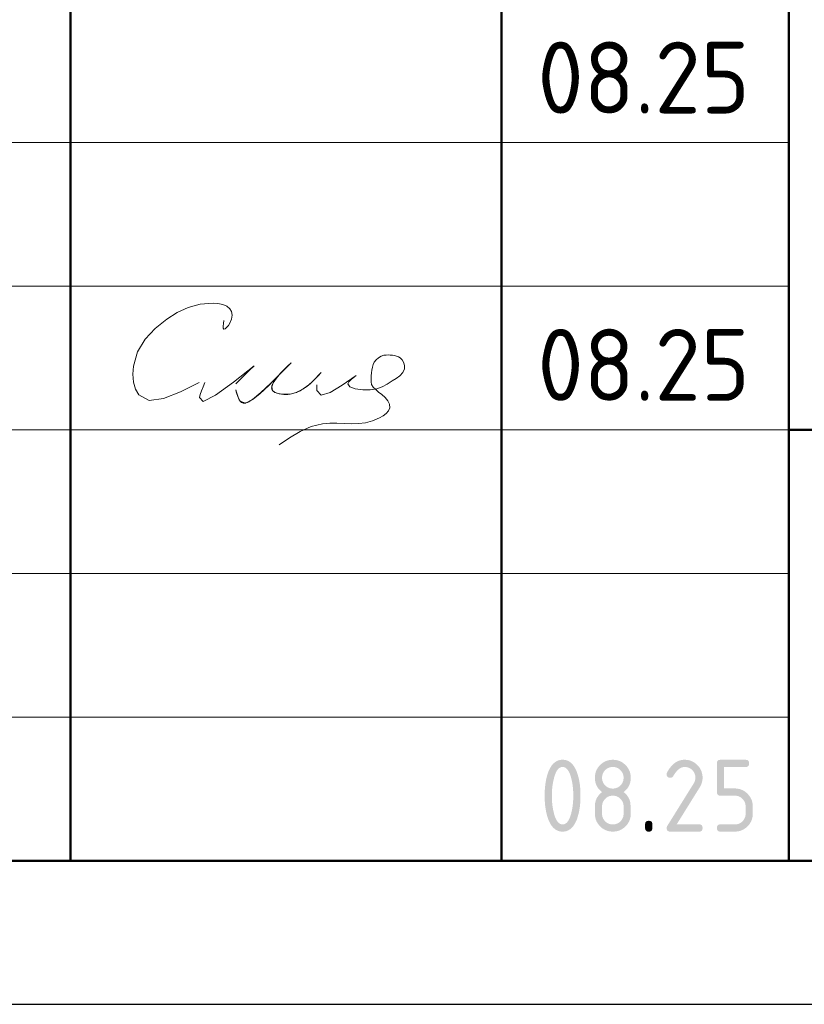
# Model space of a CAD drawing. Header units: millimetres. Extents: x 0 to 21005, y 0 to 14850.
# Tile 12 of 22: x 13412 to 14777, y 0 to 1714. Entities that reach past the tile are written whole.
import ezdxf

# ---------------------------------------------------------------- set-up
doc = ezdxf.new("R2010")
doc.units = ezdxf.units.MM
doc.layers.add('Standard', color=7, linetype='Continuous', lineweight=25)
doc.styles.add('ISOCPEUR', font='txt')

msp = doc.modelspace()

# ---------------------------------------------------------------- hatches: boundary and pattern name
at = {"layer": 'Standard', "linetype": 'Continuous', "lineweight": 25, "transparency": 33554687}
h = msp.add_hatch(color=7, dxfattribs=at)
h.paths.add_polyline_path([(14374.9, 363.1), (14374.9, 367), (14374.7, 370.8), (14374.5, 374.6), (14374.1, 378.2), (14373.7, 381.9), (14373.1, 385.4), (14372.4, 389), (14371.6, 392.4), (14371, 395), (14370.3, 397.3), (14369.6, 399.5), (14368.8, 401.5), (14368, 403.4), (14367.1, 405), (14366.2, 406.6), (14365.3, 407.9), (14364.3, 409.2), (14363.3, 410.2), (14362.2, 411.2), (14361.1, 411.8), (14360, 412.5), (14358.8, 412.8), (14357.5, 413.1), (14356.2, 413.1), (14355, 413.1), (14353.8, 412.8), (14352.6, 412.5), (14351.4, 411.8), (14350.3, 411.2), (14349.3, 410.2), (14348.2, 409.2), (14347.3, 407.9), (14346.3, 406.6), (14345.5, 405), (14344.6, 403.4), (14343.8, 401.4), (14343, 399.5), (14342.3, 397.2), (14341.6, 394.9), (14341, 392.3), (14340.1, 388.8), (14339.5, 385.2), (14338.8, 381.6), (14338.4, 378), (14338, 374.4), (14337.8, 370.6), (14337.6, 366.9), (14337.6, 363.1), (14337.6, 359.3), (14337.8, 355.5), (14338, 351.8), (14338.4, 348.1), (14338.8, 344.5), (14339.4, 340.9), (14340, 337.3), (14340.9, 333.9), (14341.5, 331.3), (14342.2, 329), (14342.9, 326.8), (14343.7, 324.8), (14344.5, 322.9), (14345.4, 321.3), (14346.3, 319.6), (14347.2, 318.4), (14348.2, 317.1), (14349.2, 316.1), (14350.3, 315.1), (14351.4, 314.5), (14352.5, 313.8), (14353.7, 313.5), (14354.9, 313.2), (14356.2, 313.2), (14357.5, 313.2), (14358.8, 313.5), (14360, 313.8), (14361.1, 314.5), (14362.2, 315.1), (14363.3, 316.1), (14364.3, 317.1), (14365.3, 318.4), (14366.2, 319.6), (14367.1, 321.3), (14368, 322.9), (14368.8, 324.8), (14369.6, 326.8), (14370.3, 329), (14371, 331.3), (14371.6, 333.9), (14372.4, 337.3), (14373.1, 340.9), (14373.7, 344.5), (14374.1, 348.1), (14374.5, 351.8), (14374.7, 355.5), (14374.9, 359.3)])
h.paths.add_polyline_path([(14387.4, 363.1), (14387.4, 360.4), (14387.4, 357.7), (14387.3, 355), (14387.1, 352.3), (14386.9, 349.7), (14386.7, 347.2), (14386.4, 344.7), (14386.1, 342.3), (14385.7, 339.9), (14385.3, 337.6), (14384.9, 335.3), (14384.4, 333), (14383.8, 330.8), (14383.2, 328.7), (14382.6, 326.5), (14382, 324.5), (14381, 321.5), (14379.8, 318.9), (14378.6, 316.3), (14377.3, 314.1), (14376, 311.8), (14374.6, 310), (14373.1, 308.1), (14371.5, 306.6), (14369.9, 305.1), (14368.1, 304), (14366.4, 302.9), (14364.5, 302.1), (14362.6, 301.4), (14360.5, 301), (14358.5, 300.6), (14356.2, 300.6), (14354, 300.6), (14352, 301), (14349.9, 301.4), (14348, 302.1), (14346.1, 302.9), (14344.3, 304), (14342.6, 305.1), (14341, 306.6), (14339.4, 308.1), (14337.9, 309.9), (14336.5, 311.8), (14335.2, 314), (14333.9, 316.2), (14332.7, 318.8), (14331.5, 321.4), (14330.5, 324.4), (14329.8, 326.4), (14329.2, 328.6), (14328.6, 330.7), (14328.1, 332.9), (14327.6, 335.2), (14327.2, 337.5), (14326.8, 339.8), (14326.4, 342.2), (14326.1, 344.7), (14325.8, 347.2), (14325.6, 349.7), (14325.4, 352.3), (14325.2, 354.9), (14325.1, 357.6), (14325.1, 360.3), (14325.1, 363.1), (14325.1, 365.9), (14325.1, 368.7), (14325.2, 371.4), (14325.4, 374), (14325.6, 376.6), (14325.8, 379.1), (14326.1, 381.6), (14326.4, 384), (14326.8, 386.5), (14327.2, 388.8), (14327.6, 391.1), (14328.1, 393.3), (14328.6, 395.6), (14329.2, 397.7), (14329.8, 399.8), (14330.5, 401.9), (14331.5, 404.8), (14332.7, 407.4), (14333.9, 410), (14335.2, 412.3), (14336.5, 414.5), (14337.9, 416.4), (14339.4, 418.2), (14341, 419.7), (14342.6, 421.2), (14344.3, 422.3), (14346.1, 423.4), (14348, 424.2), (14349.9, 424.9), (14352, 425.3), (14354, 425.6), (14356.2, 425.6), (14358.5, 425.6), (14360.5, 425.3), (14362.6, 424.9), (14364.5, 424.2), (14366.4, 423.4), (14368.1, 422.3), (14369.9, 421.2), (14371.5, 419.7), (14373.1, 418.2), (14374.6, 416.3), (14376, 414.5), (14377.3, 412.2), (14378.6, 410), (14379.8, 407.4), (14381, 404.8), (14382, 401.8), (14382.6, 399.7), (14383.2, 397.6), (14383.8, 395.5), (14384.4, 393.3), (14384.9, 391), (14385.3, 388.7), (14385.7, 386.4), (14386.1, 384), (14386.4, 381.6), (14386.7, 379.1), (14386.9, 376.5), (14387.1, 373.9), (14387.3, 371.3), (14387.4, 368.6), (14387.4, 365.9)], flags=16)
h = msp.add_hatch(color=7, dxfattribs=at)
h.paths.add_polyline_path([(14443.7, 313.2), (14445.6, 313.2), (14447.4, 313.5), (14449.2, 313.8), (14450.9, 314.5), (14452.6, 315.2), (14454.1, 316.2), (14455.6, 317.2), (14456.9, 318.6), (14458.3, 320), (14459.3, 321.5), (14460.3, 323), (14461, 324.7), (14461.7, 326.3), (14462, 328.1), (14462.3, 329.9), (14462.3, 331.9), (14462.3, 344.4), (14462.3, 346.4), (14462, 348.1), (14461.7, 349.9), (14461, 351.6), (14460.3, 353.3), (14459.3, 354.8), (14458.2, 356.3), (14456.9, 357.7), (14455.5, 359), (14454, 360.1), (14452.5, 361.1), (14450.8, 361.8), (14449.2, 362.5), (14447.4, 362.8), (14445.6, 363.2), (14443.7, 363.2), (14441.7, 363.2), (14439.9, 362.8), (14438.1, 362.5), (14436.5, 361.8), (14434.8, 361.1), (14433.3, 360.1), (14431.8, 359.1), (14430.4, 357.7), (14429.1, 356.3), (14428.1, 354.8), (14427, 353.3), (14426.4, 351.7), (14425.7, 350), (14425.3, 348.2), (14425, 346.4), (14425, 344.4), (14425, 331.9), (14425, 329.9), (14425.3, 328.1), (14425.7, 326.3), (14426.4, 324.7), (14427, 323), (14428.1, 321.5), (14429.1, 320), (14430.4, 318.6), (14431.8, 317.2), (14433.3, 316.2), (14434.8, 315.2), (14436.5, 314.5), (14438.1, 313.8), (14439.9, 313.5), (14441.7, 313.2)])
h.paths.add_polyline_path([(14443.7, 300.6), (14442.1, 300.6), (14440.5, 300.8), (14438.9, 300.9), (14437.4, 301.2), (14435.9, 301.5), (14434.5, 301.9), (14433.1, 302.4), (14431.7, 302.9), (14430.3, 303.5), (14429, 304.2), (14427.7, 304.9), (14426.4, 305.8), (14425.1, 306.6), (14423.9, 307.6), (14422.7, 308.6), (14421.6, 309.8), (14420.5, 310.9), (14419.5, 312.1), (14418.5, 313.3), (14417.6, 314.6), (14416.8, 315.9), (14416, 317.2), (14415.3, 318.5), (14414.8, 319.9), (14414.2, 321.3), (14413.8, 322.7), (14413.3, 324.1), (14413.1, 325.6), (14412.8, 327.1), (14412.6, 328.7), (14412.5, 330.3), (14412.5, 331.9), (14412.5, 344.4), (14412.5, 346.3), (14412.7, 348.2), (14412.9, 350), (14413.3, 351.8), (14413.7, 353.5), (14414.2, 355.2), (14414.8, 356.8), (14415.6, 358.4), (14416.4, 360), (14417.4, 361.4), (14418.4, 362.9), (14419.5, 364.3), (14420.7, 365.7), (14422.1, 366.9), (14423.4, 368.2), (14425, 369.4), (14423.4, 370.6), (14422.1, 371.9), (14420.7, 373.1), (14419.5, 374.5), (14418.4, 375.9), (14417.4, 377.3), (14416.4, 378.8), (14415.6, 380.4), (14414.8, 381.9), (14414.2, 383.6), (14413.7, 385.3), (14413.3, 387), (14412.9, 388.8), (14412.7, 390.6), (14412.5, 392.4), (14412.5, 394.4), (14412.5, 396), (14412.6, 397.6), (14412.8, 399.1), (14413.1, 400.6), (14413.3, 402.1), (14413.8, 403.6), (14414.2, 405), (14414.8, 406.4), (14415.3, 407.8), (14416, 409.1), (14416.8, 410.4), (14417.6, 411.7), (14418.5, 413), (14419.5, 414.2), (14420.5, 415.4), (14421.6, 416.5), (14422.7, 417.6), (14423.9, 418.6), (14425.1, 419.6), (14426.4, 420.5), (14427.7, 421.4), (14429, 422.1), (14430.3, 422.8), (14431.7, 423.4), (14433.1, 423.9), (14434.5, 424.4), (14435.9, 424.8), (14437.4, 425.1), (14438.9, 425.4), (14440.5, 425.5), (14442.1, 425.6), (14443.7, 425.6), (14445.3, 425.6), (14446.9, 425.5), (14448.4, 425.4), (14449.9, 425.1), (14451.4, 424.8), (14452.8, 424.4), (14454.3, 423.9), (14455.7, 423.4), (14457, 422.8), (14458.4, 422.1), (14459.7, 421.4), (14460.9, 420.5), (14462.2, 419.6), (14463.4, 418.6), (14464.6, 417.6), (14465.7, 416.5), (14466.9, 415.4), (14467.9, 414.2), (14468.9, 413), (14469.7, 411.7), (14470.6, 410.4), (14471.3, 409.1), (14472, 407.8), (14472.6, 406.4), (14473.2, 405), (14473.6, 403.6), (14474, 402.1), (14474.3, 400.6), (14474.6, 399.1), (14474.7, 397.6), (14474.9, 396), (14474.9, 394.4), (14474.9, 392.4), (14474.7, 390.6), (14474.5, 388.8), (14474.1, 387), (14473.7, 385.3), (14473.1, 383.6), (14472.5, 381.9), (14471.7, 380.4), (14471, 378.8), (14470, 377.3), (14469, 375.9), (14467.8, 374.5), (14466.7, 373.1), (14465.3, 371.9), (14463.9, 370.6), (14462.3, 369.4), (14464.6, 367.7), (14466.4, 365.8), (14468.3, 363.9), (14469.7, 361.8), (14471.1, 359.7), (14472.1, 357.4), (14473.1, 355.1), (14473.7, 352.6), (14473.9, 352), (14474, 351.2), (14474.1, 350.4), (14474.2, 349.5), (14474.3, 348.5), (14474.4, 347.4), (14474.5, 346.2), (14474.6, 344.9), (14474.6, 343.6), (14474.7, 342.2), (14474.8, 340.7), (14474.8, 339.1), (14474.8, 337.5), (14474.8, 335.7), (14474.9, 333.9), (14474.9, 331.9), (14474.9, 330.3), (14474.7, 328.7), (14474.6, 327.1), (14474.3, 325.6), (14474, 324.1), (14473.6, 322.7), (14473.2, 321.3), (14472.6, 319.9), (14472, 318.5), (14471.3, 317.2), (14470.6, 315.9), (14469.7, 314.6), (14468.9, 313.3), (14467.9, 312.1), (14466.9, 310.9), (14465.7, 309.8), (14464.6, 308.6), (14463.4, 307.6), (14462.2, 306.6), (14460.9, 305.8), (14459.7, 304.9), (14458.4, 304.2), (14457, 303.5), (14455.7, 302.9), (14454.3, 302.4), (14452.8, 301.9), (14451.4, 301.5), (14449.9, 301.2), (14448.4, 300.9), (14446.9, 300.8), (14445.3, 300.6)], flags=16)
h.paths.add_polyline_path([(14443.7, 375.6), (14445.6, 375.6), (14447.4, 376), (14449.2, 376.3), (14450.9, 377), (14452.6, 377.7), (14454.1, 378.7), (14455.6, 379.7), (14456.9, 381.1), (14458.3, 382.4), (14459.3, 383.9), (14460.3, 385.4), (14461, 387.1), (14461.7, 388.8), (14462, 390.6), (14462.3, 392.4), (14462.3, 394.4), (14462.3, 396.3), (14462, 398.1), (14461.7, 399.9), (14461, 401.6), (14460.3, 403.2), (14459.3, 404.7), (14458.2, 406.2), (14456.9, 407.6), (14455.5, 409), (14454, 410), (14452.5, 411.1), (14450.8, 411.7), (14449.2, 412.4), (14447.4, 412.8), (14445.6, 413.1), (14443.7, 413.1), (14441.7, 413.1), (14439.9, 412.8), (14438.1, 412.4), (14436.5, 411.7), (14434.8, 411.1), (14433.3, 410), (14431.8, 409), (14430.4, 407.7), (14429.1, 406.3), (14428.1, 404.8), (14427, 403.3), (14426.4, 401.6), (14425.7, 400), (14425.3, 398.1), (14425, 396.3), (14425, 394.4), (14425, 392.4), (14425.3, 390.6), (14425.7, 388.8), (14426.4, 387.1), (14427, 385.4), (14428.1, 383.9), (14429.1, 382.4), (14430.4, 381.1), (14431.8, 379.7), (14433.3, 378.7), (14434.8, 377.7), (14436.5, 377), (14438.1, 376.3), (14439.9, 376), (14441.7, 375.6)])
for points in [[(14568.6, 425.6), (14570.2, 425.6), (14571.8, 425.5), (14573.3, 425.4), (14574.8, 425.1), (14576.3, 424.8), (14577.8, 424.4), (14579.2, 423.9), (14580.6, 423.4), (14582, 422.8), (14583.3, 422.1), (14584.6, 421.4), (14585.9, 420.5), (14587.1, 419.6), (14588.3, 418.6), (14589.5, 417.6), (14590.7, 416.5), (14591.8, 415.4), (14592.8, 414.2), (14593.8, 413), (14594.7, 411.7), (14595.5, 410.4), (14596.3, 409.1), (14597, 407.8), (14597.5, 406.4), (14598.1, 405), (14598.5, 403.6), (14599, 402.1), (14599.2, 400.6), (14599.5, 399.1), (14599.7, 397.6), (14599.8, 396), (14599.8, 394.4), (14599.8, 392.2), (14599.5, 389.9), (14599.1, 387.7), (14598.4, 385.5), (14597.7, 383.2), (14596.6, 380.9), (14595.6, 378.7), (14594.1, 376.4), (14554.8, 313.2), (14593.6, 313.2), (14594.4, 313.2), (14595, 313.1), (14595.7, 313), (14596.3, 312.8), (14596.9, 312.6), (14597.4, 312.3), (14597.9, 312), (14598.3, 311.6), (14598.7, 311.2), (14598.9, 310.7), (14599.2, 310.2), (14599.4, 309.6), (14599.6, 309.1), (14599.7, 308.4), (14599.8, 307.7), (14599.8, 306.9), (14599.8, 306.1), (14599.7, 305.4), (14599.6, 304.8), (14599.4, 304.2), (14599.2, 303.6), (14598.9, 303.1), (14598.7, 302.6), (14598.3, 302.2), (14597.9, 301.8), (14597.4, 301.5), (14596.9, 301.2), (14596.3, 301), (14595.7, 300.8), (14595, 300.7), (14594.4, 300.6), (14593.6, 300.6), (14543.6, 300.6), (14542.8, 300.6), (14542.1, 300.7), (14541.4, 300.8), (14540.9, 301), (14540.3, 301.2), (14539.8, 301.5), (14539.3, 301.8), (14538.9, 302.2), (14538.5, 302.6), (14538.2, 303.1), (14537.9, 303.6), (14537.7, 304.2), (14537.5, 304.7), (14537.4, 305.4), (14537.3, 306.1), (14537.3, 306.9), (14537.3, 307.8), (14537.6, 308.7), (14537.9, 309.6), (14538.4, 310.5), (14584.2, 384.1), (14585, 385.3), (14585.6, 386.6), (14586.2, 387.9), (14586.5, 389.1), (14586.9, 390.4), (14587.1, 391.7), (14587.3, 393.1), (14587.3, 394.4), (14587.3, 396.3), (14587, 398.1), (14586.6, 399.9), (14585.9, 401.6), (14585.3, 403.2), (14584.2, 404.7), (14583.2, 406.3), (14581.8, 407.6), (14580.5, 409), (14578.9, 410), (14577.4, 411.1), (14575.8, 411.7), (14574.1, 412.4), (14572.3, 412.8), (14570.5, 413.1), (14568.6, 413.1), (14567.3, 413.1), (14566, 412.9), (14564.7, 412.6), (14563.4, 412.1), (14562.1, 411.6), (14560.9, 410.9), (14559.6, 410.2), (14558.4, 409.2), (14557.2, 408.2), (14556, 407), (14554.8, 405.8), (14553.6, 404.3), (14552.4, 402.8), (14551.3, 401.1), (14550.1, 399.4), (14549, 397.4), (14548.6, 396.6), (14548, 396.1), (14547.5, 395.5), (14546.8, 395.1), (14546.1, 394.8), (14545.3, 394.6), (14544.5, 394.4), (14543.6, 394.4), (14542.8, 394.4), (14542.1, 394.5), (14541.4, 394.6), (14540.9, 394.8), (14540.3, 395), (14539.8, 395.3), (14539.3, 395.6), (14538.9, 395.9), (14538.5, 396.3), (14538.2, 396.8), (14537.9, 397.3), (14537.7, 397.9), (14537.5, 398.5), (14537.4, 399.2), (14537.3, 399.8), (14537.3, 400.6), (14537.3, 401.3), (14537.5, 402), (14537.6, 402.6), (14537.9, 403.2), (14539.4, 406), (14540.9, 408.4), (14542.5, 410.9), (14544.2, 413), (14545.9, 415.1), (14547.7, 416.9), (14549.5, 418.6), (14551.4, 420), (14553.3, 421.4), (14555.3, 422.5), (14557.4, 423.5), (14559.5, 424.2), (14561.7, 424.9), (14563.9, 425.3), (14566.2, 425.6)], [(14624.8, 369.4), (14624.8, 419.4), (14624.8, 420.2), (14624.9, 420.9), (14625, 421.5), (14625.2, 422.1), (14625.4, 422.7), (14625.7, 423.2), (14626, 423.7), (14626.4, 424.1), (14626.7, 424.5), (14627.2, 424.8), (14627.7, 425.1), (14628.3, 425.3), (14628.9, 425.4), (14629.6, 425.5), (14630.3, 425.6), (14631, 425.6), (14674.7, 425.6), (14675.4, 425.6), (14676.1, 425.5), (14676.8, 425.4), (14677.4, 425.3), (14678, 425.1), (14678.5, 424.8), (14679, 424.5), (14679.3, 424.1), (14679.7, 423.7), (14680, 423.2), (14680.3, 422.7), (14680.5, 422.1), (14680.7, 421.5), (14680.8, 420.8), (14680.9, 420.2), (14680.9, 419.4), (14680.9, 418.6), (14680.8, 417.9), (14680.7, 417.2), (14680.5, 416.6), (14680.3, 416.1), (14680, 415.6), (14679.7, 415.1), (14679.3, 414.7), (14679, 414.3), (14678.5, 414), (14678, 413.7), (14677.4, 413.5), (14676.8, 413.3), (14676.1, 413.2), (14675.4, 413.1), (14674.7, 413.1), (14637.3, 413.1), (14637.3, 375.7), (14656, 375.7), (14657.6, 375.7), (14659.2, 375.5), (14660.8, 375.4), (14662.2, 375.1), (14663.7, 374.8), (14665.2, 374.4), (14666.6, 373.9), (14668, 373.4), (14669.4, 372.8), (14670.7, 372.1), (14672, 371.4), (14673.3, 370.5), (14674.5, 369.6), (14675.7, 368.6), (14676.9, 367.6), (14678.1, 366.5), (14679.2, 365.3), (14680.2, 364.1), (14681.2, 362.9), (14682.1, 361.7), (14682.9, 360.4), (14683.6, 359.1), (14684.3, 357.7), (14684.9, 356.4), (14685.5, 355), (14685.9, 353.5), (14686.3, 352.1), (14686.6, 350.6), (14686.9, 349.1), (14687, 347.6), (14687.2, 346), (14687.2, 344.4), (14687.2, 331.9), (14687.2, 330.3), (14687, 328.7), (14686.9, 327.2), (14686.6, 325.7), (14686.3, 324.1), (14685.9, 322.7), (14685.5, 321.3), (14684.9, 319.9), (14684.3, 318.5), (14683.6, 317.2), (14682.9, 315.9), (14682, 314.6), (14681.2, 313.3), (14680.2, 312.1), (14679.2, 310.9), (14678, 309.8), (14676.9, 308.6), (14675.7, 307.6), (14674.5, 306.6), (14673.2, 305.8), (14671.9, 304.9), (14670.6, 304.2), (14669.3, 303.5), (14667.9, 302.9), (14666.5, 302.4), (14665.1, 301.9), (14663.7, 301.5), (14662.2, 301.2), (14660.7, 300.9), (14659.1, 300.8), (14657.6, 300.6), (14656, 300.6), (14631, 300.6), (14630.3, 300.6), (14629.6, 300.7), (14628.9, 300.8), (14628.3, 301), (14627.7, 301.2), (14627.2, 301.5), (14626.7, 301.8), (14626.4, 302.2), (14626, 302.6), (14625.7, 303.1), (14625.4, 303.6), (14625.2, 304.2), (14625, 304.8), (14624.9, 305.4), (14624.8, 306.1), (14624.8, 306.9), (14624.8, 307.7), (14624.9, 308.4), (14625, 309.1), (14625.2, 309.6), (14625.4, 310.2), (14625.7, 310.7), (14626, 311.2), (14626.4, 311.6), (14626.7, 312), (14627.2, 312.3), (14627.7, 312.6), (14628.3, 312.8), (14628.9, 313), (14629.6, 313.1), (14630.3, 313.2), (14631, 313.2), (14656, 313.2), (14657.9, 313.2), (14659.7, 313.5), (14661.5, 313.8), (14663.2, 314.5), (14664.9, 315.2), (14666.4, 316.2), (14667.9, 317.2), (14669.2, 318.6), (14670.6, 320), (14671.6, 321.5), (14672.6, 323), (14673.3, 324.7), (14674, 326.3), (14674.3, 328.1), (14674.7, 329.9), (14674.7, 331.9), (14674.7, 344.4), (14674.7, 346.3), (14674.3, 348.1), (14674, 349.9), (14673.3, 351.6), (14672.6, 353.3), (14671.6, 354.8), (14670.6, 356.3), (14669.2, 357.7), (14667.8, 359), (14666.3, 360.1), (14664.8, 361.1), (14663.1, 361.8), (14661.5, 362.5), (14659.7, 362.8), (14657.9, 363.1), (14656, 363.1), (14631, 363.1), (14630.3, 363.1), (14629.6, 363.2), (14628.9, 363.3), (14628.3, 363.5), (14627.7, 363.7), (14627.2, 364), (14626.7, 364.3), (14626.4, 364.7), (14626, 365.1), (14625.7, 365.6), (14625.4, 366.1), (14625.2, 366.7), (14625, 367.2), (14624.9, 367.9), (14624.8, 368.6)], [(14499.9, 313.2), (14499.9, 313.9), (14500, 314.6), (14500.1, 315.3), (14500.3, 315.9), (14500.5, 316.5), (14500.8, 317), (14501.1, 317.5), (14501.5, 317.9), (14501.9, 318.3), (14502.4, 318.5), (14502.8, 318.8), (14503.4, 319), (14504, 319.2), (14504.7, 319.3), (14505.4, 319.4), (14506.2, 319.4), (14507, 319.4), (14507.6, 319.3), (14508.3, 319.2), (14508.9, 319), (14509.5, 318.8), (14510, 318.5), (14510.5, 318.3), (14510.9, 317.9), (14511.3, 317.5), (14511.6, 317), (14511.8, 316.5), (14512, 315.9), (14512.2, 315.3), (14512.3, 314.6), (14512.4, 313.9), (14512.4, 313.2), (14512.4, 306.9), (14512.4, 306.1), (14512.3, 305.4), (14512.2, 304.8), (14512, 304.2), (14511.8, 303.6), (14511.6, 303.1), (14511.3, 302.6), (14510.9, 302.2), (14510.5, 301.8), (14510, 301.5), (14509.5, 301.2), (14508.9, 301), (14508.3, 300.8), (14507.6, 300.7), (14507, 300.6), (14506.2, 300.6), (14505.4, 300.6), (14504.7, 300.7), (14504, 300.8), (14503.4, 301), (14502.8, 301.2), (14502.4, 301.5), (14501.9, 301.8), (14501.5, 302.2), (14501.1, 302.6), (14500.8, 303.1), (14500.5, 303.6), (14500.3, 304.2), (14500.1, 304.8), (14500, 305.4), (14499.9, 306.1), (14499.9, 306.9)]]:
    msp.add_hatch(color=7, dxfattribs=at).paths.add_polyline_path(points, flags=16)

# ---------------------------------------------------------------- linework, layer by layer
at = {"layer": 'Standard', "color": 7, "linetype": 'Continuous', "lineweight": 50, "transparency": 33554687}
for p, q in [((13500, 250), (13500, 3000)), ((14250, 250), (14250, 3000)), ((14750, 250), (14750, 3000)), ((14750, 1000), (20750, 1000))]:
    msp.add_line(p, q, dxfattribs=at)
at = {"layer": 'Standard', "color": 7, "linetype": 'Continuous', "lineweight": 13, "transparency": 33554687}
for p, q in [((11500, 1500), (14750, 1500)), ((11500, 1250), (14750, 1250)), ((11500, 1250), (14750, 1250)), ((11500, 1000), (14750, 1000)), ((11500, 1000), (14750, 1000)), ((11500, 750), (14750, 750)), ((11500, 500), (14750, 500))]:
    msp.add_line(p, q, dxfattribs=at)
at = {"layer": 'Standard', "color": 7, "linetype": 'Continuous', "lineweight": 25, "transparency": 33554687}
msp.add_line((11500, 250), (20750, 250), dxfattribs=at)
msp.add_line((11500, 250), (20750, 250), dxfattribs=at)
msp.add_line((11500, 250), (20750, 250), dxfattribs=at)
msp.add_lwpolyline([(0, 0), (21000, 0), (21000, 14850), (0, 14850), (0, 0)], close=True, dxfattribs=at)
at = {"layer": 'Standard', "color": 7, "linetype": 'Continuous', "lineweight": 50, "transparency": 33554687}
msp.add_lwpolyline([(1000, 14600), (20750, 14600), (20750, 250), (1000, 250), (1000, 14600)], close=True, dxfattribs=at)
at = {"layer": 'Standard', "color": 7, "linetype": 'Continuous', "lineweight": 25, "transparency": 33554687}
msp.add_lwpolyline([(20750, 3000), (11500, 3000), (11500, 250), (20750, 250), (20750, 3000)], dxfattribs=at)
at = {"layer": 'Standard', "color": 250, "linetype": 'Continuous', "lineweight": 18, "true_color": 0x2d2d2d, "transparency": 33554687}
for points in [[(13766.8, 1190.3), (13766.1, 1185), (13765.6, 1180.4), (13765.8, 1176.9), (13766.8, 1175.3), (13768.9, 1175.8), (13771.7, 1178.2), (13774.7, 1181.7), (13777.4, 1185.9), (13780.3, 1192.9), (13781.2, 1199.7), (13780.2, 1205.8), (13777.4, 1210.9), (13772, 1215.5), (13764.8, 1218.4), (13756.6, 1219.9), (13748, 1220.5), (13725.6, 1218.8), (13705, 1213), (13685.8, 1204), (13667.7, 1192.5), (13647.5, 1176.5), (13629.9, 1157.8), (13616.6, 1136), (13609.4, 1110.8), (13608.7, 1096.7), (13609.9, 1082.9), (13613.3, 1070.5), (13618.7, 1060.7), (13636.7, 1051.3), (13661.8, 1054.6), (13691.6, 1066.3), (13723.8, 1082.2)], [(13935.9, 1099.6), (13935.6, 1099.3), (13935.4, 1099), (13935.1, 1098.7), (13934.9, 1098.4), (13931.1, 1094.4), (13927.3, 1090.3), (13923.4, 1086.4), (13919.4, 1082.5), (13916.8, 1080.2), (13914.3, 1078), (13911.6, 1075.9), (13908.9, 1073.8), (13906.6, 1072.3), (13904.3, 1070.8), (13902, 1069.4), (13899.5, 1068), (13897.4, 1067), (13895.2, 1066), (13893, 1065.1), (13890.8, 1064.3), (13888.7, 1063.6), (13886.5, 1063), (13884.4, 1062.5), (13882.2, 1062.2), (13880, 1061.9), (13877.9, 1061.7), (13875.7, 1061.6), (13873.6, 1061.5), (13871.4, 1061.6), (13869.2, 1061.8), (13867, 1062), (13864.8, 1062.4), (13863.1, 1062.7), (13861.3, 1063.2), (13859.6, 1063.7), (13857.9, 1064.3), (13856.8, 1064.7), (13855.7, 1065.2), (13854.7, 1065.8), (13853.7, 1066.5), (13853.1, 1066.9), (13852.6, 1067.4), (13852, 1067.9), (13851.5, 1068.5), (13851.2, 1069), (13850.9, 1069.5), (13850.7, 1070.1), (13850.4, 1070.6), (13850.3, 1071.2), (13850.1, 1071.9), (13850.1, 1072.5), (13850, 1073.2), (13850.1, 1074.1), (13850.2, 1075), (13850.4, 1075.8), (13850.6, 1076.7), (13851, 1078.1), (13851.6, 1079.4), (13852.2, 1080.7), (13852.8, 1081.9), (13854.1, 1084), (13855.4, 1085.9), (13856.8, 1087.9), (13858.2, 1089.8), (13860.9, 1093.2), (13863.7, 1096.5), (13866.6, 1099.7), (13869.7, 1102.8), (13873.1, 1106), (13876.6, 1109.2), (13880, 1112.6), (13883.4, 1116.2), (13883.5, 1116.3), (13883.6, 1116.4), (13883.7, 1116.5), (13883.8, 1116.6), (13883.8, 1116.6), (13883.8, 1116.6), (13883.8, 1116.6), (13883.8, 1116.6), (13883.8, 1116.6), (13883.8, 1116.6), (13883.8, 1116.6), (13883.8, 1116.6), (13883.8, 1116.6), (13883.8, 1116.6), (13883.8, 1116.6), (13883.8, 1116.6), (13883.8, 1116.6), (13883.8, 1116.6), (13883.8, 1116.6), (13883.8, 1116.5), (13883.8, 1116.5), (13883.7, 1116.4), (13883.6, 1116.3), (13883.6, 1116.2), (13877.4, 1110.8), (13871.8, 1105.2), (13866.4, 1099.5), (13861.1, 1093.8), (13853.5, 1085.9), (13845.6, 1078), (13837.6, 1070.4), (13829.3, 1062.9), (13826.5, 1060.4), (13823.6, 1057.9), (13820.6, 1055.5), (13817.6, 1053.3), (13815.8, 1052), (13814, 1050.8), (13812.2, 1049.7), (13810.2, 1048.7), (13809, 1048.2), (13807.8, 1047.7), (13806.6, 1047.3), (13805.3, 1046.9), (13804.4, 1046.7), (13803.5, 1046.6), (13802.6, 1046.6), (13801.7, 1046.6), (13801, 1046.7), (13800.3, 1046.8), (13799.7, 1046.9), (13799, 1047.2), (13798.4, 1047.4), (13797.8, 1047.8), (13797.2, 1048.1), (13796.6, 1048.6), (13796, 1049.1), (13795.4, 1049.7), (13794.9, 1050.4), (13794.4, 1051.1), (13793.6, 1052.3), (13792.9, 1053.6), (13792.3, 1054.9), (13791.7, 1056.3), (13790.5, 1059.6), (13789.4, 1062.9), (13788.5, 1066.3), (13787.6, 1069.8)], [(13787.6, 1069.8), (13789.2, 1064), (13790.9, 1058.5), (13792.8, 1053.7), (13795.1, 1050), (13804.3, 1046.7), (13816.6, 1052.6), (13831.4, 1064.8), (13848, 1080.8), (13861.9, 1094.6), (13874.2, 1106.7), (13882.1, 1114.7), (13883.3, 1116.2), (13880.8, 1113.9), (13876.6, 1109.8), (13871.3, 1104.5), (13865.6, 1098.5), (13858.5, 1090.1), (13852.9, 1082), (13850.1, 1074.6), (13851.5, 1068.6), (13854.5, 1065.9), (13858.9, 1063.9), (13864, 1062.5), (13869.5, 1061.8), (13882.4, 1062.2), (13894.2, 1065.6), (13905, 1071.2), (13914.7, 1078.4), (13920.3, 1083.4), (13925.6, 1088.6), (13930.8, 1094.1), (13935.9, 1099.6)], [(13996.9, 1094.4), (13991.9, 1090.7), (13987.5, 1087), (13984.3, 1083.5), (13982.8, 1080.3), (13986, 1075), (13995.6, 1071.5), (14008.5, 1069.6), (14021.7, 1069.7), (14033, 1071.6), (14042.4, 1075.1), (14051, 1079.7), (14059.8, 1085.2), (14066.7, 1089.4), (14073.1, 1094.2), (14078.3, 1099.7), (14081, 1106.4), (14081.1, 1111.6), (14079.8, 1116.9), (14077.3, 1121.7), (14073.7, 1125.5), (14070.7, 1127.2), (14067.4, 1128.4), (14063.9, 1129.2), (14060.3, 1129.7), (14056.5, 1130.1), (14052.8, 1130.3), (14049.1, 1130.2), (14045.4, 1129.7), (14040.3, 1128), (14035.7, 1125.4), (14031.6, 1121.9), (14028.5, 1117.9), (14026.5, 1113.6), (14025.3, 1109), (14024.6, 1104.1), (14024, 1099.1), (14023.3, 1093.8), (14022.9, 1088.6), (14023, 1083.6), (14024, 1079.1), (14026.8, 1074.3), (14031.1, 1070), (14036.2, 1065.8), (14041.7, 1061.4), (14047.3, 1056.1), (14051.9, 1050.3), (14054.8, 1044.4), (14055.4, 1038.5), (14053.3, 1033.3), (14049.2, 1028.6), (14043.8, 1024.4), (14037.7, 1020.8), (14025.4, 1015.5), (14013.3, 1012.4), (14001, 1011), (13988.7, 1010.7), (13976.2, 1011.2), (13963.5, 1011.7), (13951, 1011.7), (13938.7, 1010.7), (13918.8, 1005.6), (13899.7, 997), (13881.1, 986.1), (13862.9, 974)], [(13733.8, 1082.2), (13730.7, 1074.8), (13728, 1067.8), (13725.8, 1061.5), (13724.6, 1056.3), (13731.1, 1049.3), (13752.3, 1060.2), (13783.4, 1082.9), (13819.4, 1111.6)], [(13819.4, 1111.6), (13811.4, 1103.6), (13803.5, 1095.7), (13795.5, 1087.7), (13787.6, 1079.8)], [(13928.8, 1078.4), (13928.7, 1075.7), (13928.6, 1073.1), (13928.6, 1070.6), (13928.8, 1068.4), (13936, 1060.6), (13951.6, 1065.1), (13972.9, 1077.7), (13996.9, 1094.4)]]:
    msp.add_lwpolyline(points, dxfattribs=at)

# ---------------------------------------------------------------- texts
at = {"layer": 'Standard', "color": 7, "linetype": 'Continuous', "lineweight": 25, "transparency": 33554687, "char_height": 125, "width": 445.84, "attachment_point": 7, "style": 'ISOCPEUR'}
for insert in [(14312.5, 1550.6), (14312.5, 1050.6)]:
    msp.add_mtext('\\W0.94;08.25', dxfattribs=dict(at, insert=insert))

doc.saveas('drawing.dxf')
